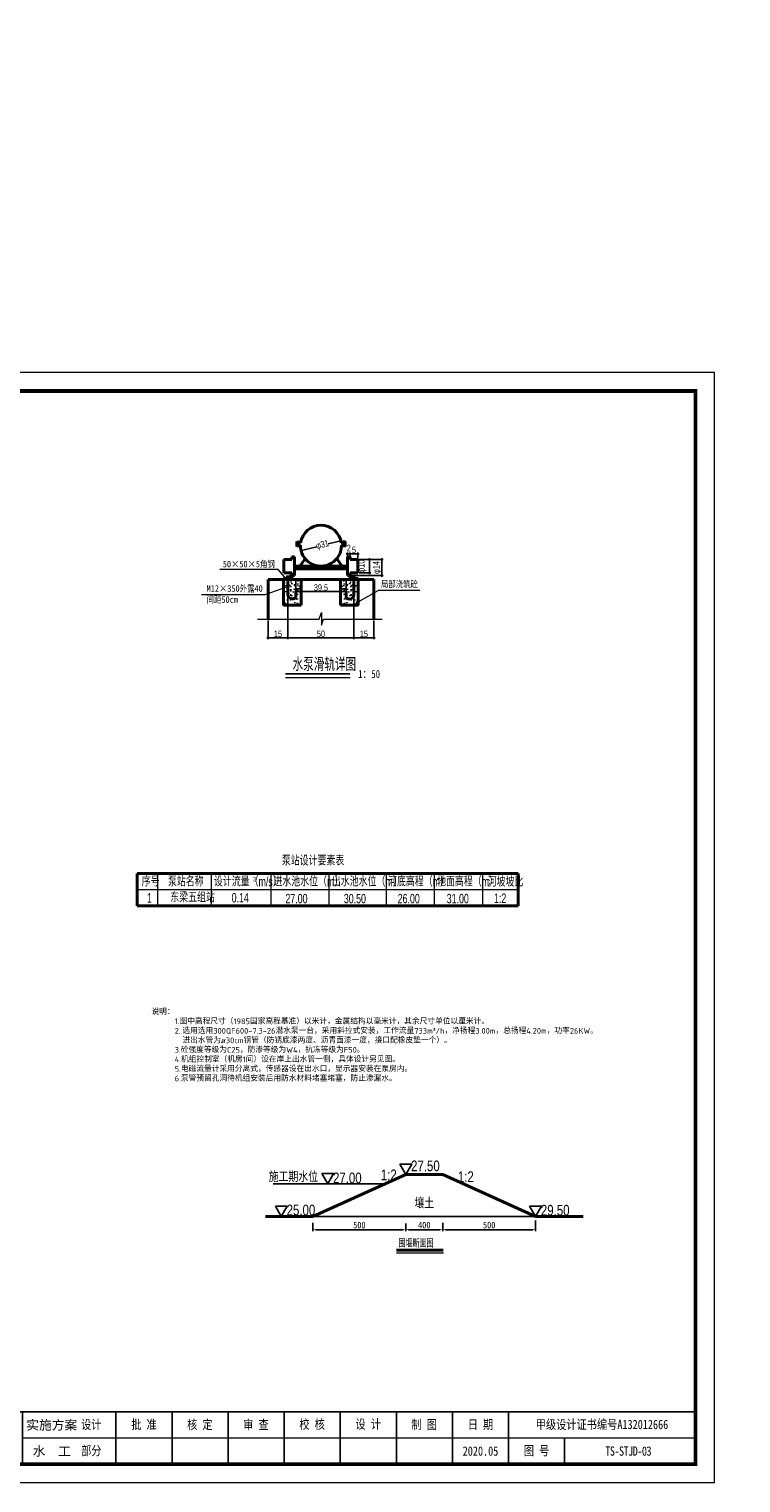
# Model space of a CAD drawing. Header units: millimetres. Extents: x 23444 to 5207685, y 10638 to 5640999.
# Tile 4 of 5: x 77707 to 80399, y 10638 to 16137. Entities that reach past the tile are written whole.
import ezdxf
from ezdxf.enums import TextEntityAlignment as Align

# ---------------------------------------------------------------- set-up
doc = ezdxf.new("R2010")
doc.units = ezdxf.units.MM
for name, color, linetype, lineweight in [('0.09标注线', 7, 'Continuous', 9), ('0.13填充', 8, 'Continuous', 13), ('0.13文字', 255, 'Continuous', 13), ('40粗白', 1, 'Continuous', 40), ('标注线', 7, 'Continuous', 18), ('粗实线', 1, 'Continuous', 40), ('粗线', 1, 'Continuous', 40), ('细实线', 7, 'Continuous', 9)]:
    doc.layers.add(name, color=color, linetype=linetype, lineweight=lineweight)
for name, color, linetype in [('图层1', 7, 'Continuous'), ('文字', 2, 'Continuous'), ('标注', 4, 'Continuous'), ('标注-高程', 4, 'Continuous'), ('细线', 7, 'Continuous')]:
    doc.layers.add(name, color=color, linetype=linetype)
doc.styles.add('-仿宋_GB2312', font='simfang.ttf', dxfattribs={"width": 0.8, "height": 30})
doc.styles.add('0.5标框渠道', font='tssdeng.shx', dxfattribs={"width": 0.8, "height": 10, "bigfont": 'hztxt.shx'})
doc.styles.add('25', font='hztxt_e.shx', dxfattribs={"width": 0.8, "height": 25, "bigfont": 'hztxt.shx'})
doc.styles.add('35', font='hztxt_e.shx', dxfattribs={"width": 0.7, "height": 55, "bigfont": 'hztxt1.shx'})
doc.styles.add('fangsong', font='txt', dxfattribs={"width": 0.8, "height": 25})
doc.styles.add('hz-e', font='hztxt_e.shx', dxfattribs={"width": 0.7, "height": 20, "bigfont": 'hztxt.shx'})
doc.styles.get("Standard").update_dxf_attribs({"font": 'tssdeng.shx', "bigfont": 'hztxt.shx'})
doc.styles.add('图框', font='仿宋_GB2312.TTF', dxfattribs={"width": 0.8, "height": 4})
doc.styles.add('样式 1', font='txt.shx', dxfattribs={"width": 0.8, "bigfont": 'hztxt.shx'})
doc.dimstyles.new('0.5标框（渠道）', dxfattribs={"dimtxt": 15, "dimasz": 5, "dimexe": 8, "dimexo": 8, "dimgap": 1.5, "dimtad": 1, "dimtxsty": '0.5标框渠道', "dimblk": 'OBLIQUE', "dimcen": 2, "dimadec": 0, "dimazin": 0, "dimtfac": 1, "dimtix": 1, "dimtmove": 0, "dimatfit": 3, "dimldrblk": 'OBLIQUE', "dimfxl": 0, "dimarcsym": 0})
doc.dimstyles.get("Standard").update_dxf_attribs({"dimscale": 100, "dimtxt": 2.5, "dimasz": 0.75, "dimexe": 1.5, "dimexo": 1.5, "dimgap": 0.5, "dimtad": 1, "dimdec": 0, "dimlfac": 0.25, "dimzin": 0, "dimdsep": 46, "dimtxsty": 'Standard', "dimblk": 'ARCHTICK', "dimcen": 0.09, "dimadec": 0, "dimazin": 0, "dimtfac": 1, "dimtdec": 0, "dimtmove": 0, "dimatfit": 3, "dimldrblk": 'ARCHTICK', "dimfxl": 0, "dimtolj": 1, "dimtzin": 0, "dimarcsym": 0})
doc.dimstyles.new('STANDARD$0', dxfattribs={"dimtxt": 25, "dimasz": 10, "dimexe": 10, "dimexo": 12, "dimgap": 2, "dimtad": 1, "dimdec": 0, "dimzin": 1, "dimdsep": 46, "dimtxsty": '样式 1', "dimblk1": 'OBLIQUE', "dimblk2": 'OBLIQUE', "dimcen": 12, "dimdle": 20, "dimaunit": 1, "dimadec": 0, "dimazin": 0, "dimtfac": 1, "dimtdec": 1, "dimtofl": 0, "dimtmove": 0, "dimatfit": 1, "dimldrblk": 'OBLIQUE', "dimfxl": 0, "dimtolj": 1, "dimtzin": 0, "dimarcsym": 0})
doc.dimstyles.new('安装图', dxfattribs={"dimtxt": 25, "dimasz": 10, "dimexe": 6, "dimexo": 1, "dimgap": 5, "dimtad": 1, "dimdec": 0, "dimtxsty": 'fangsong', "dimcen": 2.5, "dimadec": 0, "dimazin": 0, "dimtfac": 1, "dimtdec": 0, "dimtmove": 0, "dimatfit": 3, "dimfxl": 0, "dimarcsym": 0})

# ---------------------------------------------------------------- blocks, each defined once
blk = doc.blocks.new('_Oblique')
at = {"color": 0, "linetype": 'ByBlock', "lineweight": -2}
blk.add_line((-0.5, -0.5), (0.5, 0.5), dxfattribs=at)
blk = doc.blocks.new('*D15')
at = {"layer": 'Defpoints', "color": 0}
for p in [(5207679.4, 4704743.1), (27468.2, 12267.5), (27480.6, 12253.9)]:
    blk.add_point(p, dxfattribs=at)
at = {"layer": '细线', "color": 0, "lineweight": -2}
for p, q in [((5207667, 4704756.7), (4359580.8, 5640987.9)), ((5207665.9, 4704755.7), (5207672.9, 4704762.1)), ((5207679.4, 4704743.1), (5207667, 4704756.7)), ((5207678.2, 4704742.1), (5207685.3, 4704748.4))]:
    blk.add_line(p, q, dxfattribs=at)
at = {"layer": '细线', "color": 0, "lineweight": -2, "xscale": 5, "yscale": 5, "zscale": 5}
for p, rotation in [((5207667, 4704756.7), 132.1718948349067), ((5207679.4, 4704743.1), 312.1718948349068)]:
    blk.add_blockref('_Oblique', p, dxfattribs=dict(at, rotation=rotation))
at = {"layer": '细线', "color": 0, "insert": (4359595.1, 5640982.4), "char_height": 10, "attachment_point": 5, "rotation": 312.1719, "style": '0.5标框渠道'}
blk.add_mtext('18,46', dxfattribs=at)
blk = doc.blocks.new('A$C05D009C4')
h = blk.add_hatch(color=152)
h.dxf.hatch_style = 1
h.paths.add_polyline_path([(38.77, 12, 1), (29.09, 12, 1)])
h.paths.add_polyline_path([(38.6, 12, 1), (29.25, 12, 1)], flags=16)
h = blk.add_hatch(color=152)
h.dxf.hatch_style = 1
edge = h.paths.add_edge_path()
edge.add_arc((35.81, 9.58), 1.46, 43.3177, 70.37)
edge.add_arc((34.43, 5.71), 5.57, 70.37, 84.5285)
edge.add_arc((33.84, -0.42), 11.72, 84.5285, 95.1775)
edge.add_arc((33.98, 9.87), 1.83, 111.7966, 130.9174, ccw=False)
edge.add_arc((35.88, 5.13), 6.94, 98.8427, 111.7966, ccw=False)
edge.add_arc((36.95, -1.72), 13.87, 95.2104, 98.8427, ccw=False)
edge.add_ellipse((33.93, 12.29), major_axis=(-1.77, 0), ratio=0.877698, start_angle=172.6539, end_angle=176.913)
edge.add_arc((35.52, 1.96), 10.25, 88.9999, 98.5227)
edge.add_arc((35.13, 4.59), 7.59, 98.5227, 116.8491)
edge.add_arc((32.25, 10.26), 1.23, 116.8491, 139.2901)
edge.add_arc((31.47, 10.94), 0.195, 139.2901, 263.0506)
edge.add_arc((31.65, 12.44), 1.71, 263.0506, 272.1363)
edge.add_arc((32.82, -18.86), 29.62, 88.4627, 92.1363, ccw=False)
edge.add_arc((33.48, 5.65), 5.1, 68.0711, 88.4627, ccw=False)
edge.add_arc((37.59, -10.92), 21.41, 95.9129, 98.7952)
edge.add_arc((36.22, -2.08), 12.47, 98.7952, 117.8497)
edge.add_arc((94.72, -228.49), 245.99, 104.7704, 105.1579, ccw=False)
edge.add_line((32, 9.37), (31.2, 9.05))
edge.add_arc((52.56, -88.12), 99.49, 100.9063, 102.3983, ccw=False)
edge.add_line((33.74, 9.57), (33.13, 9.38))
edge.add_arc((30.82, 37.97), 28.69, 274.6178, 279.6944)
edge.add_arc((34.88, 14.2), 4.57, 279.6944, 287.6119)
edge.add_arc((35.76, 11.42), 1.65, 287.6119, 311.5141)
edge.add_arc((36.67, 10.39), 0.275, 311.5141, 403.3177)
edge = h.paths.add_edge_path()
edge.add_arc((38.35, 13.14), 2.07, 138.9742, 204.1181, ccw=False)
edge.add_line((36.79, 14.49), (35.09, 14.49))
edge.add_line((35.09, 14.49), (35.09, 15.08))
edge.add_line((35.09, 15.08), (32.76, 15.08))
edge.add_line((32.76, 15.08), (32.76, 14.49))
edge.add_line((32.76, 14.49), (31.07, 14.49))
edge.add_arc((29.51, 13.14), 2.07, -24.1181, 41.0258, ccw=False)
edge.add_arc((27.97, 13.82), 3.75, 314.3441, 335.8819, ccw=False)
edge.add_arc((29.92, 14.18), 3.11, 282.3877, 290.1466)
edge.add_arc((26.86, 22.53), 12, 290.1466, 296.6495)
edge.add_ellipse((33.93, 12.29), major_axis=(-1.77, 0), ratio=0.877698, start_angle=176.913, end_angle=378.3747, ccw=False)
edge.add_ellipse((33.93, 12.29), major_axis=(-1.77, 0), ratio=0.877698, start_angle=172.6539, end_angle=176.913, ccw=False)
edge.add_ellipse((33.93, 12.29), major_axis=(-1.77, 0), ratio=0.877698, start_angle=161.6253, end_angle=172.6539, ccw=False)
edge.add_arc((40.99, 22.53), 12, 243.3505, 249.8534)
edge.add_arc((37.93, 14.18), 3.11, 249.8534, 257.6123)
edge.add_arc((39.89, 13.82), 3.75, 204.1181, 225.6559, ccw=False)
at = {"lineweight": 0}
for p, q in [((0, 0), (0, 297)), ((0, 297), (420, 297)), ((420, 297), (420, 0)), ((415, 12), (235, 12)), ((420, 0), (0, 0))]:
    blk.add_line(p, q, dxfattribs=at)
for p, q in [((25, 292), (7, 292)), ((7, 292), (7, 202)), ((13, 292), (13, 202)), ((19, 292), (19, 202)), ((25, 277), (7, 277)), ((25, 262), (7, 262)), ((25, 247), (7, 247)), ((25, 232), (7, 232)), ((25, 217), (7, 217)), ((25, 202), (7, 202)), ((120, 19), (120, 5)), ((165, 19), (165, 5)), ((235, 19), (235, 5)), ((260, 19), (260, 5)), ((275, 19), (275, 5)), ((290, 19), (290, 5)), ((305, 19), (305, 5)), ((320, 19), (320, 5)), ((335, 19), (335, 5)), ((350, 19), (350, 5)), ((365, 19), (365, 5)), ((380, 12), (380, 5))]:
    blk.add_line(p, q)
at = {"lineweight": 0, "const_width": 1}
blk.add_lwpolyline([(25, 292), (415, 292), (415, 5), (25, 5)], close=True, dxfattribs=at)
at = {"lineweight": 0, "const_width": 0.4}
blk.add_lwpolyline([(415, 19), (25, 19)], dxfattribs=at)
at = {"color": 152}
for points in [[(35.7, 12.21, 0.041575), (34, 12.1, 0.080135), (31.7, 11.36, 0.098231), (31.32, 11.07, 0.59944), (31.44, 10.75, 0.039664), (31.71, 10.73, -0.01603), (33.61, 10.74, -0.08921), (35.38, 10.38, 0.012577), (34.31, 10.24, 0.083333), (30.4, 8.94, -0.001691), (32, 9.37), (31.2, 9.05, -0.00651), (33.74, 9.57), (33.13, 9.38, 0.022155), (35.65, 9.7, 0.03456), (36.26, 9.85, 0.104673), (36.86, 10.18, 0.423464), (36.87, 10.58, 0.118589), (36.3, 10.95, 0.061857), (34.96, 11.25, 0.046498), (32.79, 11.26, -0.083624), (33.3, 11.57, -0.056582), (34.81, 11.99, -0.015851), (35.69, 12.09)], [(32.24, 11.8, -0.028382), (30.99, 11.26, -0.033867), (30.59, 11.14, 0.094254), (31.39, 12.29, 0.292155), (31.07, 14.49), (32.76, 14.49), (32.76, 15.08), (35.09, 15.08), (35.09, 14.49), (36.79, 14.49, 0.292155), (36.46, 12.29, 0.094254), (37.26, 11.14, -0.033867), (36.86, 11.26, -0.028382), (35.61, 11.8)]]:
    blk.add_lwpolyline(points, format="xyb", dxfattribs=at)
for radius in [4.84, 4.68]:
    blk.add_circle((33.93, 12), radius, dxfattribs=at)
blk.add_arc((35.88, 5.13), 6.94, 98.8427, 111.7966, dxfattribs=at)
for start_param, end_param in [(2.820893, 6.603885), (3.013378, 3.087714)]:
    blk.add_ellipse((33.93, 12.29), major_axis=(-1.77, 0), ratio=0.877698, start_param=start_param, end_param=end_param, dxfattribs=at)
at = {"style": '图框'}
for s, height, width, p in [('江苏省水利勘测设计研究院有限公司', 3.75, 0.9, (78.13, 13.75)), ('铜山区2020年农业水价综合改革及农田水利 ', 2.1054, 0.8, (143, 14.87)), ('设施维修养护资金项目实施方案（区级）', 2.1054, 0.8, (142.99, 10.78)), ('Jiangsu Surveying and Design Institute of Water Resources Co., Ltd.', 2, 0.8, (77.96, 9.01))]:
    blk.add_text(s, height=height, dxfattribs=dict(at, width=width)).set_placement(p, align=Align.MIDDLE)
for s, p in [('实施方案', (242.83, 15.5)), ('水  工', (242.83, 8.5))]:
    blk.add_text(s, height=2.5, dxfattribs=at).set_placement(p, align=Align.MIDDLE_CENTER)
at = {"char_height": 2.5, "rotation": 90, "style": '图框'}
for s, insert, attachment_point in [('日 期', (10, 239.5), 5), ('会签者', (10, 224.5), 5), ('会签专业', (10, 209.5), 5), ('江苏省水利勘测设计研究院有限公司\\P地址：扬州市吉安路209号吉安大厦1号楼  邮编：225127\\P电话：0514-87860116  传真：0514-87889101\\P声明：未经授权，不得翻印、传播或它用。', (5.88, 6.3), 1)]:
    blk.add_mtext(s, dxfattribs=dict(at, insert=insert, attachment_point=attachment_point))
at = {"char_height": 2.5, "attachment_point": 5, "style": '图框'}
for s, insert in [('设计', (253.4, 15.5)), ('批 准', (267.5, 15.5)), ('核 定', (282.44, 15.47)), ('审 查', (297.43, 15.47)), ('校 核', (312.47, 15.54)), ('设 计', (327.47, 15.59)), ('制 图', (342.42, 15.48)), ('日 期', (357.5, 15.5)), ('甲级设计证书编号A132012666', (390, 15.5)), ('部分', (253.4, 8.5)), ('2020.05', (357.5, 8.5)), ('图 号', (372.5, 8.5))]:
    blk.add_mtext(s, dxfattribs=dict(at, insert=insert))
blk = doc.blocks.new('_ArchTick')
at = {"color": 0, "linetype": 'ByBlock', "const_width": 0.15}
blk.add_lwpolyline([(-0.5, -0.5), (0.5, 0.5)], dxfattribs=at)
blk = doc.blocks.new('*D54')
at = {"color": 7, "lineweight": -2, "ltscale": 10}
for p, q in [((78935.8, 14050.4), (78935.8, 13829.8)), ((79010.8, 13900.4), (79010.8, 13829.8)), ((78930.8, 13834.8), (79015.8, 13834.8))]:
    blk.add_line(p, q, dxfattribs=at)
at = {"layer": 'Defpoints', "color": 0, "ltscale": 10}
for p in [(78935.8, 14055.4), (79010.8, 13905.4), (79010.8, 13834.8)]:
    blk.add_point(p, dxfattribs=at)
at = {"color": 7, "lineweight": -2, "ltscale": 10, "xscale": 5, "yscale": 5, "zscale": 5, "rotation": 180}
blk.add_blockref('_ArchTick', (78935.8, 13834.8), dxfattribs=at)
at = {"color": 7, "lineweight": -2, "ltscale": 10, "xscale": 5, "yscale": 5, "zscale": 5}
blk.add_blockref('_ArchTick', (79010.8, 13834.8), dxfattribs=at)
at = {"color": 7, "ltscale": 10, "insert": (78973.3, 13849.3), "char_height": 25, "attachment_point": 5, "style": '25'}
blk.add_mtext('\\A1;15', dxfattribs=at)
blk = doc.blocks.new('*D55')
at = {"color": 7, "lineweight": -2, "ltscale": 10}
for p, q in [((78685.8, 14050.4), (78685.8, 13829.8)), ((78935.8, 14050.4), (78935.8, 13829.8)), ((78680.8, 13834.8), (78940.8, 13834.8))]:
    blk.add_line(p, q, dxfattribs=at)
at = {"layer": 'Defpoints', "color": 0, "ltscale": 10}
for p in [(78685.8, 14055.4), (78935.8, 14055.4), (78935.8, 13834.8)]:
    blk.add_point(p, dxfattribs=at)
at = {"color": 7, "lineweight": -2, "ltscale": 10, "xscale": 5, "yscale": 5, "zscale": 5, "rotation": 180}
blk.add_blockref('_ArchTick', (78685.8, 13834.8), dxfattribs=at)
at = {"color": 7, "lineweight": -2, "ltscale": 10, "xscale": 5, "yscale": 5, "zscale": 5}
blk.add_blockref('_ArchTick', (78935.8, 13834.8), dxfattribs=at)
at = {"color": 7, "ltscale": 10, "insert": (78810.8, 13849.3), "char_height": 25, "attachment_point": 5, "style": '25'}
blk.add_mtext('\\A1;50', dxfattribs=at)
blk = doc.blocks.new('*D56')
at = {"color": 7, "lineweight": -2, "ltscale": 10}
for p, q in [((78685.8, 14050.4), (78685.8, 13829.8)), ((78610.8, 13900.4), (78610.8, 13829.8)), ((78605.8, 13834.8), (78690.8, 13834.8))]:
    blk.add_line(p, q, dxfattribs=at)
at = {"layer": 'Defpoints', "color": 0, "ltscale": 10}
for p in [(78685.8, 14055.4), (78610.8, 13905.4), (78685.8, 13834.8)]:
    blk.add_point(p, dxfattribs=at)
at = {"color": 7, "lineweight": -2, "ltscale": 10, "xscale": 5, "yscale": 5, "zscale": 5, "rotation": 180}
blk.add_blockref('_ArchTick', (78610.8, 13834.8), dxfattribs=at)
at = {"color": 7, "lineweight": -2, "ltscale": 10, "xscale": 5, "yscale": 5, "zscale": 5}
blk.add_blockref('_ArchTick', (78685.8, 13834.8), dxfattribs=at)
at = {"color": 7, "ltscale": 10, "insert": (78648.3, 13849.3), "char_height": 25, "attachment_point": 5, "style": '25'}
blk.add_mtext('\\A1;15', dxfattribs=at)
blk = doc.blocks.new('*D57')
at = {"color": 7, "lineweight": -2, "ltscale": 10}
for p, q in [((78715.8, 14050.4), (78715.8, 14004.7)), ((78905.8, 14050.4), (78905.8, 14004.7)), ((78710.8, 14009.7), (78910.8, 14009.7))]:
    blk.add_line(p, q, dxfattribs=at)
at = {"layer": 'Defpoints', "color": 0, "ltscale": 10}
for p in [(78715.8, 14055.4), (78905.8, 14055.4), (78905.8, 14009.7)]:
    blk.add_point(p, dxfattribs=at)
at = {"color": 7, "lineweight": -2, "ltscale": 10, "xscale": 5, "yscale": 5, "zscale": 5, "rotation": 180}
blk.add_blockref('_ArchTick', (78715.8, 14009.7), dxfattribs=at)
at = {"color": 7, "lineweight": -2, "ltscale": 10, "xscale": 5, "yscale": 5, "zscale": 5}
blk.add_blockref('_ArchTick', (78905.8, 14009.7), dxfattribs=at)
at = {"color": 7, "ltscale": 10, "insert": (78810.8, 14024.2), "char_height": 25, "attachment_point": 5, "style": '25'}
blk.add_mtext('\\A1;39.5', dxfattribs=at)
blk = doc.blocks.new('*D58')
at = {"color": 7, "lineweight": -2, "ltscale": 10}
for p, q in [((79040.8, 14135.4), (79040.8, 14065.4)), ((78925.8, 14130.4), (79045.8, 14130.4)), ((78925.8, 14070.4), (79045.8, 14070.4))]:
    blk.add_line(p, q, dxfattribs=at)
at = {"layer": 'Defpoints', "color": 0, "ltscale": 10}
for p in [(78920.8, 14130.4), (78920.8, 14070.4), (79040.8, 14070.4)]:
    blk.add_point(p, dxfattribs=at)
at = {"color": 7, "lineweight": -2, "ltscale": 10, "xscale": 5, "yscale": 5, "zscale": 5}
for p, rotation in [((79040.8, 14130.4), 90), ((79040.8, 14070.4), 270)]:
    blk.add_blockref('_ArchTick', p, dxfattribs=dict(at, rotation=rotation))
at = {"color": 7, "ltscale": 10, "insert": (79024.2, 14100.4), "char_height": 25, "attachment_point": 5, "rotation": 90, "style": '25'}
blk.add_mtext('\\A1;φ14', dxfattribs=at)
blk = doc.blocks.new('*D59')
at = {"color": 7, "lineweight": -2, "ltscale": 10}
for p, q in [((78994.4, 14135.4), (78994.4, 14075.4)), ((78955.8, 14130.4), (78999.4, 14130.4)), ((78955.8, 14080.4), (78999.4, 14080.4))]:
    blk.add_line(p, q, dxfattribs=at)
at = {"layer": 'Defpoints', "color": 0, "ltscale": 10}
for p in [(78950.8, 14130.4), (78950.8, 14080.4), (78994.4, 14080.4)]:
    blk.add_point(p, dxfattribs=at)
at = {"color": 7, "lineweight": -2, "ltscale": 10, "xscale": 5, "yscale": 5, "zscale": 5}
for p, rotation in [((78994.4, 14130.4), 90), ((78994.4, 14080.4), 270)]:
    blk.add_blockref('_ArchTick', p, dxfattribs=dict(at, rotation=rotation))
at = {"color": 7, "ltscale": 10, "insert": (78967, 14105.4), "char_height": 25, "attachment_point": 5, "rotation": 90, "style": '25'}
blk.add_mtext('\\A1;φ10', dxfattribs=at)
blk = doc.blocks.new('*D60')
at = {"color": 7, "lineweight": -2, "ltscale": 10}
for p, q in [((78915.8, 14152.3), (78955.8, 14152.3)), ((78920.8, 14135.4), (78920.8, 14157.3)), ((78950.8, 14135.4), (78950.8, 14157.3))]:
    blk.add_line(p, q, dxfattribs=at)
at = {"layer": 'Defpoints', "color": 0, "ltscale": 10}
for p in [(78950.8, 14152.3), (78920.8, 14130.4), (78950.8, 14130.4)]:
    blk.add_point(p, dxfattribs=at)
at = {"color": 7, "lineweight": -2, "ltscale": 10, "xscale": 5, "yscale": 5, "zscale": 5, "rotation": 180}
blk.add_blockref('_ArchTick', (78920.8, 14152.3), dxfattribs=at)
at = {"color": 7, "lineweight": -2, "ltscale": 10, "xscale": 5, "yscale": 5, "zscale": 5}
blk.add_blockref('_ArchTick', (78950.8, 14152.3), dxfattribs=at)
at = {"color": 7, "ltscale": 10, "insert": (78935.8, 14166.8), "char_height": 25, "attachment_point": 5, "style": '25'}
blk.add_mtext('\\A1;5', dxfattribs=at)
blk = doc.blocks.new('*D61')
at = {"color": 7, "lineweight": -2, "ltscale": 10}
for p, q in [((78905.8, 14152.3), (78925.8, 14152.3)), ((78910.8, 14075.4), (78910.8, 14157.3)), ((78920.8, 14135.4), (78920.8, 14157.3))]:
    blk.add_line(p, q, dxfattribs=at)
at = {"layer": 'Defpoints', "color": 0, "ltscale": 10}
for p in [(78920.8, 14152.3), (78920.8, 14130.4), (78910.8, 14070.4)]:
    blk.add_point(p, dxfattribs=at)
at = {"color": 7, "lineweight": -2, "ltscale": 10, "xscale": 5, "yscale": 5, "zscale": 5, "rotation": 180}
blk.add_blockref('_ArchTick', (78910.8, 14152.3), dxfattribs=at)
at = {"color": 7, "lineweight": -2, "ltscale": 10, "xscale": 5, "yscale": 5, "zscale": 5}
blk.add_blockref('_ArchTick', (78920.8, 14152.3), dxfattribs=at)
at = {"color": 7, "ltscale": 10, "insert": (78916, 14173.8), "char_height": 25, "attachment_point": 5, "style": '25'}
blk.add_mtext('\\A1;2', dxfattribs=at)
blk = doc.blocks.new('*D71')
at = {"color": 7, "lineweight": -2, "ltscale": 10}
for p, q in [((78890.8, 14202.8), (78838.6, 14189.8)), ((78730.7, 14163), (78795.5, 14179.1))]:
    blk.add_line(p, q, dxfattribs=at)
at = {"layer": 'Defpoints', "color": 0, "ltscale": 10}
for p in [(78886, 14201.6), (78735.6, 14164.3)]:
    blk.add_point(p, dxfattribs=at)
at = {"color": 7, "lineweight": -2, "ltscale": 10, "xscale": 5, "yscale": 5, "zscale": 5}
for p, rotation in [((78886, 14201.6), 13.941424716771), ((78735.6, 14164.3), 193.941424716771)]:
    blk.add_blockref('_ArchTick', p, dxfattribs=dict(at, rotation=rotation))
at = {"color": 7, "ltscale": 10, "insert": (78817, 14184.5), "char_height": 25, "attachment_point": 5, "rotation": 13.9414, "style": '25'}
blk.add_mtext('\\A1;φ31', dxfattribs=at)
blk = doc.blocks.new('*D62')
at = {"layer": 'Defpoints', "color": 0}
for p in [(79271.7, 11607.5), (79622.7, 11631.9), (79622.7, 11595.8)]:
    blk.add_point(p, dxfattribs=at)
at = {"layer": '标注', "color": 0, "lineweight": -2}
for p, q in [((79271.7, 11606.5), (79271.7, 11589.8)), ((79622.7, 11630.9), (79622.7, 11589.8)), ((79281.7, 11595.8), (79612.7, 11595.8))]:
    blk.add_line(p, q, dxfattribs=at)
at = {"layer": '标注', "color": 0}
for points in [[(79281.7, 11597.5), (79281.7, 11594.2), (79271.7, 11595.8)], [(79612.7, 11597.5), (79612.7, 11594.2), (79622.7, 11595.8)]]:
    blk.add_solid(points, dxfattribs=at)
at = {"layer": '标注', "color": 0, "insert": (79447.2, 11613.3), "char_height": 25, "attachment_point": 5, "style": 'fangsong'}
blk.add_mtext('500', dxfattribs=at)
blk = doc.blocks.new('*D63')
at = {"layer": 'Defpoints', "color": 0}
for p in [(79131.7, 11620.8), (79271.7, 11622.3), (79271.7, 11595.8)]:
    blk.add_point(p, dxfattribs=at)
at = {"layer": '标注', "color": 0, "lineweight": -2}
for p, q in [((79131.7, 11619.8), (79131.7, 11589.8)), ((79271.7, 11621.3), (79271.7, 11589.8)), ((79141.7, 11595.8), (79261.7, 11595.8))]:
    blk.add_line(p, q, dxfattribs=at)
at = {"layer": '标注', "color": 0}
for points in [[(79141.7, 11597.5), (79141.7, 11594.2), (79131.7, 11595.8)], [(79261.7, 11597.5), (79261.7, 11594.2), (79271.7, 11595.8)]]:
    blk.add_solid(points, dxfattribs=at)
at = {"layer": '标注', "color": 0, "insert": (79201.7, 11613.3), "char_height": 25, "attachment_point": 5, "style": 'fangsong'}
blk.add_mtext('400', dxfattribs=at)
blk = doc.blocks.new('*D64')
at = {"layer": 'Defpoints', "color": 0}
for p in [(78780.7, 11622.3), (79131.7, 11597.3), (79131.7, 11595.8)]:
    blk.add_point(p, dxfattribs=at)
at = {"layer": '标注', "color": 0, "lineweight": -2}
for p, q in [((78780.7, 11621.3), (78780.7, 11589.8)), ((78790.7, 11595.8), (79121.7, 11595.8)), ((79131.7, 11596.3), (79131.7, 11589.8))]:
    blk.add_line(p, q, dxfattribs=at)
at = {"layer": '标注', "color": 0}
for points in [[(78790.7, 11597.5), (78790.7, 11594.2), (78780.7, 11595.8)], [(79121.7, 11597.5), (79121.7, 11594.2), (79131.7, 11595.8)]]:
    blk.add_solid(points, dxfattribs=at)
at = {"layer": '标注', "color": 0, "insert": (78956.2, 11613.3), "char_height": 25, "attachment_point": 5, "style": 'fangsong'}
blk.add_mtext('500', dxfattribs=at)

msp = doc.modelspace()

# ---------------------------------------------------------------- hatches: boundary and pattern name
at = {"layer": '0.13填充'}
h = msp.add_hatch(dxfattribs=at)
h.set_pattern_fill('AR-CONC', scale=0.2, style=0)
h.set_pattern_definition([(50, (78669.5, 13958.056), (36.437, -3.188), [3.81, -41.91]), (355, (78669.5, 13958.056), (-7.049, 38.211), [3.048, -33.528]), (100.45, (78672.535, 13957.79), (29.389, 35.023), [3.238, -35.618]), (46.184, (78669.5, 13968.216), (54.216, -8.408), [5.715, -62.865]), (96.636, (78674.017, 13967.515), (47.48, 49.485), [4.857, -53.427]), (351.184, (78669.5, 13968.216), (47.48, 49.485), [4.572, -50.292]), (21, (78674.58, 13965.676), (30.323, -20.453), [3.81, -41.91]), (326, (78674.58, 13965.676), (12.36, 36.838), [3.048, -33.528]), (71.45, (78677.106, 13963.97), (42.683, 16.385), [3.238, -35.618]), (37.5, (78669.499, 13958.056), (0.6177, 16.911), [0, -33.1216, 0, -34.036, 0, -33.655]), (7.5, (78669.499, 13958.056), (13.364, 20.036), [0, -19.4056, 0, -32.3596, 0, -12.827]), (327.5, (78658.17, 13958.056), (27.1181, -1.1457), [0, -12.7, 0, -39.624, 0, -52.578]), (317.5, (78653.09, 13958.056), (29.626, 5.0853), [0, -16.51, 0, -26.3144, 0, -37.338])])
h.paths.add_polyline_path([(78736.609, 14055.427), (78669.499, 14055.427), (78669.499, 13958.056), (78736.609, 13958.056)])
h = msp.add_hatch(dxfattribs=at)
h.set_pattern_fill('AR-CONC', scale=0.2, style=0)
h.set_pattern_definition([(130, (78952.054, 13958.056), (-36.437, -3.188), [3.81, -41.91]), (185, (78952.054, 13958.056), (7.049, 38.211), [3.048, -33.528]), (79.55, (78949.018, 13957.79), (-29.389, 35.023), [3.238, -35.618]), (133.816, (78952.054, 13968.216), (-54.216, -8.408), [5.715, -62.865]), (83.364, (78947.536, 13967.515), (-47.48, 49.485), [4.857, -53.427]), (188.816, (78952.054, 13968.216), (-47.48, 49.485), [4.572, -50.292]), (159, (78946.974, 13965.676), (-30.323, -20.453), [3.81, -41.91]), (214, (78946.974, 13965.676), (-12.36, 36.838), [3.048, -33.528]), (108.55, (78944.447, 13963.97), (-42.683, 16.385), [3.238, -35.618]), (142.5, (78952.054, 13958.056), (-0.6177, 16.911), [0, -33.1216, 0, -34.036, 0, -33.655]), (172.5, (78952.054, 13958.056), (-13.364, 20.036), [0, -19.4056, 0, -32.3596, 0, -12.827]), (212.5, (78963.383, 13958.056), (-27.1181, -1.1457), [0, -12.7, 0, -39.624, 0, -52.578]), (222.5, (78968.463, 13958.056), (-29.626, 5.0853), [0, -16.51, 0, -26.3144, 0, -37.338])])
h.paths.add_polyline_path([(78884.944, 14055.427), (78952.054, 14055.427), (78952.054, 13958.056), (78884.944, 13958.056)])

# ---------------------------------------------------------------- linework, layer by layer
at = {"layer": '0.09标注线', "color": 7}
for p, q in [((78648.546, 14092.309), (78428.429, 14092.309)), ((78678.956, 14057.778), (78648.546, 14092.309)), ((78684.015, 14027.059), (78598.501, 13996.713)), ((78598.501, 13996.713), (78359.329, 13996.713)), ((78952.054, 13970.236), (79026.735, 14013.231)), ((79184.426, 14013.231), (79026.735, 14013.231)), ((78803.511, 13905.427), (78812.377, 13930.601)), ((78812.377, 13930.601), (78812.377, 13882.786)), ((78571.147, 13905.427), (78803.511, 13905.427)), ((78812.377, 13882.786), (78820.932, 13905.427)), ((78820.932, 13905.427), (79042.107, 13905.427))]:
    msp.add_line(p, q, dxfattribs=at)
at = {"layer": '40粗白', "color": 1}
for p, q in [((78714.54, 14193.997), (78734.073, 14193.997)), ((78724.201, 14177.243), (78724.201, 14200.831)), ((78887.48, 14193.997), (78907.671, 14193.997)), ((78898.473, 14177.069), (78898.473, 14202.022)), ((78700.777, 14140.427), (78710.777, 14140.427)), ((78700.777, 14140.427), (78700.777, 14130.427)), ((78710.777, 14140.427), (78710.777, 14070.427)), ((78714.54, 14185.14), (78733.31, 14185.14)), ((78751.176, 14133.39), (78730.777, 14105.427)), ((78870.377, 14133.39), (78890.777, 14105.427)), ((78888.244, 14185.14), (78907.671, 14185.14)), ((78910.777, 14140.427), (78920.777, 14140.427)), ((78910.777, 14140.427), (78910.777, 14070.427)), ((78920.777, 14140.427), (78920.777, 14130.427)), ((78670.777, 14130.427), (78700.777, 14130.427)), ((78670.777, 14130.427), (78670.777, 14080.427)), ((78670.777, 14080.427), (78700.777, 14080.427)), ((78700.248, 14080.344), (78700.248, 14055.427)), ((78700.777, 14080.427), (78700.777, 14070.427)), ((78710.777, 14105.427), (78910.777, 14105.427)), ((78710.777, 14095.427), (78910.777, 14095.427)), ((78920.777, 14130.427), (78950.777, 14130.427)), ((78920.777, 14080.427), (78920.777, 14070.427)), ((78920.777, 14080.427), (78950.777, 14080.427)), ((78921.305, 14080.344), (78921.305, 14055.427)), ((78950.777, 14130.427), (78950.777, 14080.427)), ((78610.777, 14055.427), (79010.777, 14055.427)), ((78610.777, 14055.427), (78610.777, 13905.427)), ((78696.767, 14058.681), (78669.499, 14058.681)), ((78669.499, 14058.681), (78669.499, 13958.056)), ((78679.172, 14063.441), (78691.723, 14063.441)), ((78685.777, 14070.535), (78685.777, 13999.258)), ((78696.767, 14072.254), (78696.767, 14058.681)), ((78700.777, 14070.427), (78710.777, 14070.427)), ((78736.609, 13958.056), (78736.609, 14055.427)), ((78884.944, 13958.056), (78884.944, 14055.427)), ((78910.777, 14070.427), (78920.777, 14070.427)), ((78924.994, 14072.174), (78924.994, 14058.601)), ((78924.994, 14058.601), (78952.262, 14058.601)), ((78928.938, 14063.441), (78941.298, 14063.441)), ((78935.777, 14071.781), (78935.777, 13998.447)), ((78952.054, 14058.681), (78952.054, 13958.056)), ((79010.777, 14055.427), (79010.777, 13905.427)), ((78715.777, 14011.758), (78715.777, 13987.011)), ((78905.777, 14011.758), (78905.777, 13986.2)), ((78669.499, 13958.056), (78736.609, 13958.056)), ((78952.054, 13958.056), (78884.944, 13958.056))]:
    msp.add_line(p, q, dxfattribs=at)
for centre, radius, start, end in [((78810.777, 14182.926), 77.499, 8.213211, 171.786789), ((78810.777, 14182.926), 77.499, 178.362755, 1.637245), ((78703.277, 13999.258), 17.5, 180, 270), ((78703.277, 13999.258), 17.5, 270, 315.584691), ((78918.277, 13998.447), 17.5, 224.415309, 270), ((78918.277, 13998.447), 17.5, 270, 0)]:
    msp.add_arc(centre, radius, start, end, dxfattribs=at)
at = {"layer": '图层1'}
for p, q in [((78629.991, 11769.705), (79054.708, 11769.705)), ((78780.696, 11645.83), (79622.674, 11645.838))]:
    msp.add_line(p, q, dxfattribs=at)
at = {"layer": '标注-高程', "flags": 128}
for points in [[(79109.193, 11843.479), (79154.193, 11843.479), (79131.693, 11804.508), (79109.193, 11843.479)], [(78813.823, 11808.676), (78858.823, 11808.676), (78836.323, 11769.705), (78813.823, 11808.676)], [(78638.483, 11684.802), (78683.483, 11684.802), (78660.983, 11645.83), (78638.483, 11684.802)], [(79600.174, 11684.809), (79645.174, 11684.809), (79622.674, 11645.838), (79600.174, 11684.809)]]:
    msp.add_lwpolyline(points, dxfattribs=at)
at = {"layer": '标注线', "color": 7}
msp.add_line((78676.739, 13684.547), (78920.983, 13684.547), dxfattribs=at)
at = {"layer": '标注线'}
msp.add_line((79097.245, 11508.096), (79273.917, 11508.096), dxfattribs=at)
at = {"layer": '粗实线', "color": 7}
for p, q in [((78703.277, 13981.758), (78703.277, 13981.758)), ((78918.277, 13980.947), (78918.277, 13980.947))]:
    msp.add_line(p, q, dxfattribs=at)
at = {"layer": '粗实线'}
for p, q in [((78115.454, 12943.371), (79557.042, 12943.371)), ((78115.454, 12943.371), (78115.454, 12820.971)), ((79557.042, 12943.371), (79557.042, 12820.971)), ((78115.454, 12820.971), (79557.042, 12820.971)), ((78780.696, 11645.83), (79131.693, 11804.508)), ((79131.693, 11804.508), (79271.693, 11804.508)), ((79622.674, 11645.838), (79271.693, 11804.508)), ((78600.696, 11645.83), (78780.696, 11645.83)), ((79622.674, 11645.838), (79802.674, 11645.838)), ((79097.245, 11519.074), (79273.107, 11519.074))]:
    msp.add_line(p, q, dxfattribs=at)
at = {"layer": '粗线', "lineweight": -3, "ltscale": 60}
msp.add_line((78676.739, 13698.27), (78919.79, 13698.27), dxfattribs=at)
at = {"layer": '细实线'}
for p, q in [((78192.915, 12943.371), (78192.915, 12820.971)), ((78395.37, 12943.371), (78395.37, 12820.971)), ((78621.086, 12943.371), (78621.086, 12820.971)), ((78840.771, 12943.371), (78840.771, 12820.971)), ((79057.228, 12943.371), (79057.228, 12820.971)), ((79239.007, 12943.371), (79239.007, 12820.971)), ((79421.541, 12943.371), (79421.541, 12820.971)), ((78115.454, 12882.171), (79557.042, 12882.171)), ((78115.454, 12820.971), (79557.042, 12820.971))]:
    msp.add_line(p, q, dxfattribs=at)

# ---------------------------------------------------------------- block references
at = {"xscale": 14.14285717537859, "yscale": 14.14285713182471, "zscale": 14.14285717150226}
msp.add_blockref('A$C05D009C4', (74358.242, 10638.221), dxfattribs=at)

# ---------------------------------------------------------------- texts
at = {"insert": (79972.881, 10758.435), "char_height": 35.35714, "width": 453.44796, "attachment_point": 5, "style": '图框'}
msp.add_mtext('{\\T0.9;TS-STJD-03}', dxfattribs=at)
at = {"layer": '0.09标注线', "color": 7, "char_height": 25, "style": '-仿宋_GB2312'}
for s, insert, width, attachment_point in [('50{\\fFangSong_GB2312|b0|i0|c134|p48;×}50{\\fFangSong_GB2312|b0|i0|c134|p48;×}5角钢', (78636.399, 14125.854), 268.52106, 3), ('M12{\\fFangSong_GB2312|b0|i0|c134|p48;×350外露40\\P间距50cm}', (78378.303, 14033.448), 313.97983, 1), ('局部浇筑砼', (79177.771, 14050.134), 194.98444, 3)]:
    msp.add_mtext(s, dxfattribs=dict(at, insert=insert, width=width, attachment_point=attachment_point))
at = {"layer": '0.13文字', "color": 7, "style": '-仿宋_GB2312', "width": 0.8}
msp.add_text('1：50', height=30, dxfattribs=at).set_placement((78993.063, 13697.28), align=Align.MIDDLE)
at = {"layer": '文字', "style": 'hz-e', "width": 0.8}
msp.add_text('壤土', height=40.5, dxfattribs=at).set_placement((79164.614, 11676.377))
at = {"layer": '文字', "lineweight": -3, "ltscale": 60, "insert": (78703.758, 13758.825), "char_height": 50, "width": 464.51984, "attachment_point": 1, "style": '25'}
msp.add_mtext('水泵滑轨详图', dxfattribs=at)
at = {"layer": '标注-高程', "style": 'hz-e', "width": 0.8}
msp.add_text('施工期水位', height=40.5, dxfattribs=at).set_placement((78799.635, 11775.901), align=Align.RIGHT)
for s, p in [('1:2', (79037.44, 11783.044)), ('27.50', (79151.746, 11817.078)), ('27.00', (78856.376, 11771.458)), ('1:2', (79328.706, 11776.159)), ('25.00', (78681.037, 11650.141)), ('29.50', (79642.727, 11649.356))]:
    msp.add_text(s, height=40.5, dxfattribs=at).set_placement(p)
at = {"layer": '标注线', "attachment_point": 1, "style": '35'}
for s, insert, char_height, width in [('泵站设计要素表', (78663.013, 13009.268), 35.7, 627.44474), ('3', (78554.263, 12930.023), 17.85, 313.72237)]:
    msp.add_mtext(s, dxfattribs=dict(at, insert=insert, char_height=char_height, width=width))
at = {"layer": '细实线', "char_height": 35.7, "attachment_point": 1, "style": '35'}
for s, insert, width in [('序号', (78132.883, 12930.149), 272.87013), ('泵站名称', (78232.026, 12930.149), 272.87013), ('设计流量（m/s）', (78405.966, 12930.149), 272.87013), ('进水池水位（m）', (78631.154, 12930.149), 272.87013), ('出水池水位（m）', (78852.111, 12930.149), 272.87013), ('河底高程（m）', (79064.667, 12930.149), 272.87013), ('地面高程（m）', (79250.188, 12930.149), 272.87013), ('河坡坡比', (79441.568, 12929.115), 272.87013), ('1', (78152.672, 12868.949), 272.87013), ('东梁五组站', (78240.933, 12870.213), 272.87013), ('0.14', (78473.038, 12869.147), 272.87013), ('27.00', (78676.527, 12865.931), 272.87013), ('30.50', (78897.484, 12865.931), 272.87013), ('26.00', (79101.137, 12865.931), 272.87013), ('31.00', (79286.658, 12865.931), 272.87013), ('1:2', (79465.387, 12867.38), 135.1332)]:
    msp.add_mtext(s, dxfattribs=dict(at, insert=insert, width=width))
at = {"layer": '细线', "width": 0.7}
msp.add_text('围堰断面图', height=28, dxfattribs=at).set_placement((79104.357, 11529.003))
at = {"layer": '细线', "insert": (78169.749, 12430.821), "char_height": 21.6, "width": 1474.47537, "attachment_point": 1}
msp.add_mtext('说明：\\P      1.图中高程尺寸（1985国家高程基准）以米计，金属结构以毫米计，其余尺寸单位以厘米计。\\P      2.{\\C0;.选用选用300QF600-7.3-26潜水泵一台，采用斜拉式安装，工作流量733m³/h，净扬程3.00m，总扬程4.20m，功率26KW。\\P        进出水管为}ø30cm钢管（防锈底漆两度、沥青面漆一度，接口配橡皮垫一个）{\\C0;。\\P}      {\\C0;3.砼强度等级为C25，防渗等级为W4，抗冻等级为F50。\\P}      {\\C0;4.机组控制室（机房1间）设在岸上出水管一侧，}具体设计另见图{\\C0;。\\P}      5.电磁流量计采用分离式，传感器设在出水口，显示器安装在泵房内。\\P      6.泵管预留孔洞待机组安装后用防水材料堵塞堵塞，防止渗漏水。', dxfattribs=at)

# ---------------------------------------------------------------- dimensions: what is measured, and where the dimension line sits
at = {"ltscale": 10}
dim = msp.add_diameter_dim_2p(p1=(78735.561, 14164.254), p2=(78885.992, 14201.598), text='φ31', dimstyle='Standard', override={"dimscale": 1, "dimtxt": 25, "dimasz": 5, "dimexe": 5, "dimexo": 5, "dimgap": 2, "dimlfac": 1, "dimzin": 1, "dimtxsty": '25', "dimblk1": 'ArchTick', "dimblk2": 'ArchTick', "dimsah": 1, "dimcen": -0.09, "dimdle": 5, "dimclrd": 7, "dimclre": 7, "dimclrt": 7, "dimaunit": 1, "dimadec": 1, "dimtdec": 1, "dimtofl": 0, "dimtmove": 2, "dimatfit": 1, "dimfxl": 10}, dxfattribs=at)
dim.commit()
dim.dimension.update_dxf_attribs({"geometry": '*D71', "text_midpoint": (78817.03, 14184.478), "dimtype": 163})
dim = msp.add_linear_dim(base=(78920.777, 14152.275), p1=(78910.777, 14070.427), p2=(78920.777, 14130.427), text='2', dimstyle='STANDARD$0', override={"dimtxt": 25, "dimasz": 5, "dimexe": 5, "dimexo": 5, "dimtoh": 0, "dimlfac": 1, "dimtxsty": '25', "dimblk1": 'ArchTick', "dimblk2": 'ArchTick', "dimsah": 1, "dimcen": -0.09, "dimdle": 5, "dimclrd": 7, "dimclre": 7, "dimclrt": 7, "dimadec": 1, "dimtmove": 2, "dimldrblk": 'ArchTick', "dimfxl": 10}, dxfattribs=at)
dim.commit()
dim.dimension.update_dxf_attribs({"geometry": '*D61', "text_midpoint": (78915.969, 14173.819), "dimtype": 160})
for base, p1, p2, text, picture, middle in [((78950.777, 14152.275), (78920.777, 14130.427), (78950.777, 14130.427), '5', '*D60', (78935.777, 14166.775)), ((78685.777, 13834.813), (78610.777, 13905.427), (78685.777, 14055.427), '15', '*D56', (78648.277, 13849.313)), ((78935.777, 13834.813), (78685.777, 14055.427), (78935.777, 14055.427), '50', '*D55', (78810.777, 13849.313)), ((78905.777, 14009.714), (78715.777, 14055.427), (78905.777, 14055.427), '39.5', '*D57', (78810.777, 14024.214)), ((79010.777, 13834.813), (78935.777, 14055.427), (79010.777, 13905.427), '15', '*D54', (78973.277, 13849.313))]:
    dim = msp.add_linear_dim(base=base, p1=p1, p2=p2, text=text, dimstyle='STANDARD$0', override={"dimtxt": 25, "dimasz": 5, "dimexe": 5, "dimexo": 5, "dimtoh": 0, "dimlfac": 1, "dimtxsty": '25', "dimblk1": 'ArchTick', "dimblk2": 'ArchTick', "dimsah": 1, "dimcen": -0.09, "dimdle": 5, "dimclrd": 7, "dimclre": 7, "dimclrt": 7, "dimadec": 1, "dimtmove": 2, "dimldrblk": 'ArchTick', "dimfxl": 10}, dxfattribs=at)
    dim.commit()
    dim.dimension.update_dxf_attribs({"geometry": picture, "text_midpoint": middle})
dim = msp.add_linear_dim(base=(79040.765, 14070.427), p1=(78920.777, 14130.427), p2=(78920.777, 14070.427), angle=90, text='φ14', dimstyle='STANDARD$0', override={"dimtxt": 25, "dimasz": 5, "dimexe": 5, "dimexo": 5, "dimtoh": 0, "dimlfac": 1, "dimtxsty": '25', "dimblk1": 'ArchTick', "dimblk2": 'ArchTick', "dimsah": 1, "dimcen": -0.09, "dimdle": 5, "dimclrd": 7, "dimclre": 7, "dimclrt": 7, "dimadec": 1, "dimtmove": 2, "dimldrblk": 'ArchTick', "dimfxl": 10}, dxfattribs=at)
dim.commit()
dim.dimension.update_dxf_attribs({"geometry": '*D58', "text_midpoint": (79024.198, 14100.427)})
dim = msp.add_linear_dim(base=(78994.41, 14080.427), p1=(78950.777, 14130.427), p2=(78950.777, 14080.427), angle=90, text='φ10', dimstyle='STANDARD$0', override={"dimtxt": 25, "dimasz": 5, "dimexe": 5, "dimexo": 5, "dimtoh": 0, "dimlfac": 1, "dimtxsty": '25', "dimblk1": 'ArchTick', "dimblk2": 'ArchTick', "dimsah": 1, "dimcen": -0.09, "dimdle": 5, "dimclrd": 7, "dimclre": 7, "dimclrt": 7, "dimadec": 1, "dimtmove": 2, "dimldrblk": 'ArchTick', "dimfxl": 10}, dxfattribs=at)
dim.commit()
dim.dimension.update_dxf_attribs({"geometry": '*D59', "text_midpoint": (78967.025, 14105.427), "dimtype": 160})
at = {"layer": '标注'}
for base, p1, p2, text, picture, middle in [((79131.693, 11595.824), (78780.711, 11622.288), (79131.693, 11597.254), '500', '*D64', (78956.202, 11613.324)), ((79271.693, 11595.824), (79131.693, 11620.772), (79271.693, 11622.296), '400', '*D63', (79201.693, 11613.324)), ((79622.674, 11595.824), (79271.693, 11607.502), (79622.674, 11631.852), '500', '*D62', (79447.183, 11613.324))]:
    dim = msp.add_linear_dim(base=base, p1=p1, p2=p2, text=text, dimstyle='安装图', dxfattribs=at)
    dim.commit()
    dim.dimension.update_dxf_attribs({"geometry": picture, "text_midpoint": middle})
at = {"layer": '细线'}
dim = msp.add_linear_dim(base=(5207679.358, 4704743.058), p1=(27468.234, 12267.535), p2=(27480.629, 12253.852), angle=312.171895, dimstyle='0.5标框（渠道）', override={"dimfxl": 1.5}, dxfattribs=at)
dim.commit()
dim.dimension.update_dxf_attribs({"geometry": '*D15', "text_midpoint": (4359590, 5640977.798), "dimtype": 161})

doc.saveas('drawing.dxf')
